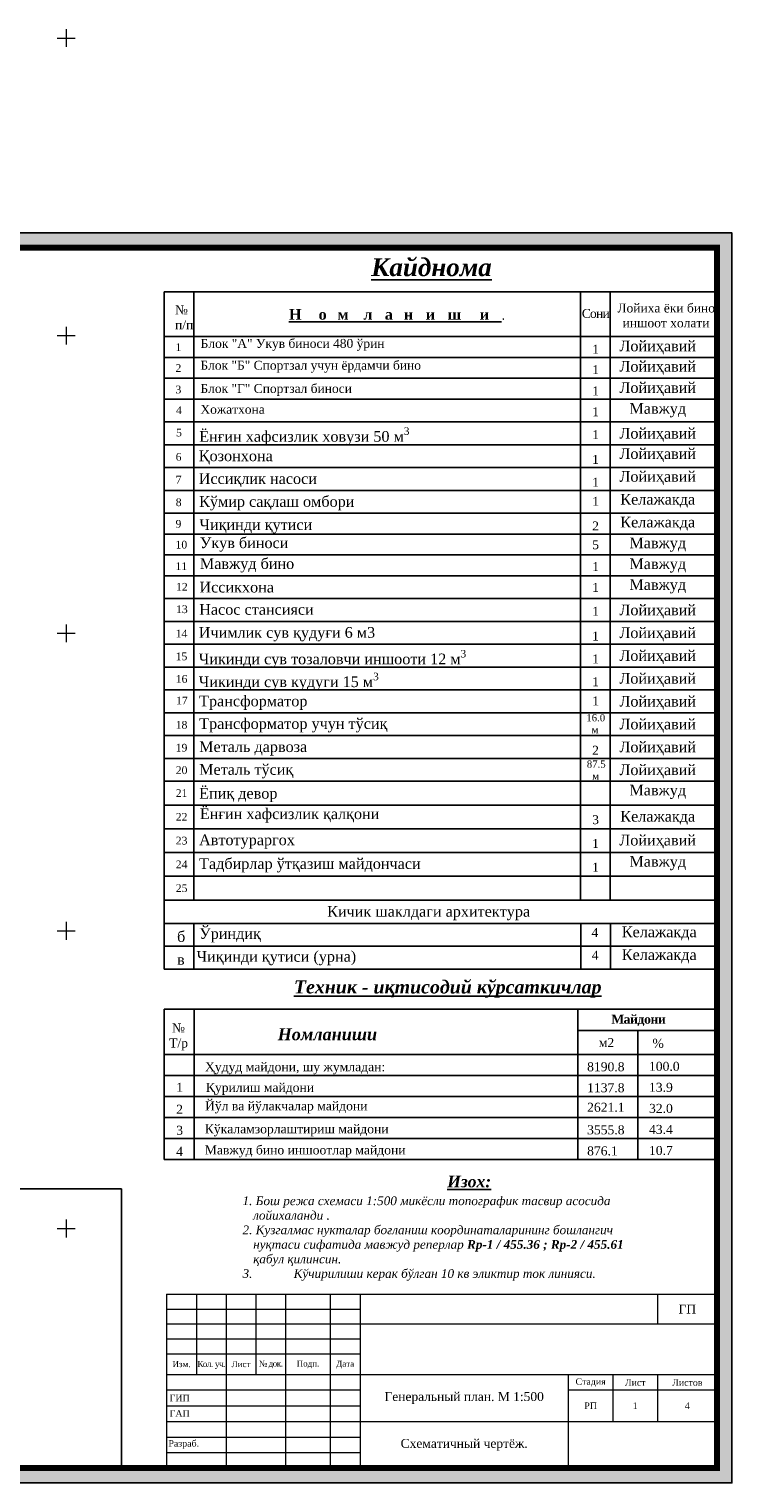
# Model space of a CAD drawing. Extents: x 398198 to 398512, y 4213857 to 4214102.
# Tile 27 of 27: x 398394 to 398512, y 4213857 to 4214102. Entities that reach past the tile are written whole.
import ezdxf

# ---------------------------------------------------------------- set-up
doc = ezdxf.new("R2010")
doc.units = 0
doc.header["$LTSCALE"] = 0.5
doc.header["$MEASUREMENT"] = 0
doc.layers.add('(003) Пункты', color=7, linetype='Continuous')
doc.layers.add('.', color=7, linetype='Continuous', lineweight=15)
doc.layers.add('Yozuvlar', color=250, linetype='Continuous', lineweight=18)
doc.layers.add('GEODS_POINT_GRID#_B', color=7, linetype='Continuous', true_color=0x000000)
doc.styles.add('MtXpl_Times_New_Roma', font='times.ttf')
doc.styles.add('TIMES NEW', font='times.ttf')
picture_1 = doc.add_image_def('image1.png', size_in_pixel=(2517, 1145))

# ---------------------------------------------------------------- blocks, each defined once
blk = doc.blocks.new('CrossCoord_m1')
at = {"layer": 'GEODS_POINT_GRID#_B', "color": 3, "lineweight": 20, "true_color": 0x00ff00, "flags": 128}
for points in [[(-3, 0), (3, 0)], [(0, 3), (0, -3)]]:
    blk.add_lwpolyline(points, dxfattribs=at)
blk = doc.blocks.new('wdqwqwwq')
at = {"layer": 'GEODS_POINT_GRID#_B', "color": 3, "true_color": 0x00ff00, "xscale": 0.5, "yscale": 0.5, "zscale": 0.5}
for p in [(398400, 4214100), (398400, 4214050), (398400, 4214000), (398400, 4213950), (398400, 4213900)]:
    blk.add_blockref('CrossCoord_m1', p, dxfattribs=at)

msp = doc.modelspace()

# ---------------------------------------------------------------- linework, layer by layer
at = {"color": 0}
for p, q in [((398416.45, 4214035.51), (398416.45, 4214057.34)), ((398416.45, 4213943.58), (398416.45, 4214057.34)), ((398416.45, 4214057.34), (398509.39, 4214057.34)), ((398421.45, 4214004.66), (398421.45, 4214057.34)), ((398486.45, 4213955.17), (398486.45, 4214057.34)), ((398491.45, 4214035.51), (398491.45, 4214057.34)), ((398491.45, 4214004.66), (398491.45, 4214057.34)), ((398491.45, 4214035.51), (398491.45, 4214057.34)), ((398509.39, 4214035.51), (398509.39, 4214057.34)), ((398421.45, 4213955.17), (398421.45, 4214053.51)), ((398491.45, 4213955.17), (398491.45, 4214053.51)), ((398509.39, 4213966.47), (398509.39, 4214054.21)), ((398416.45, 4214049.84), (398509.39, 4214049.84)), ((398416.45, 4214049.84), (398509.39, 4214049.84)), ((398416.45, 4214046.34), (398509.39, 4214046.34)), ((398416.45, 4214046.34), (398509.39, 4214046.34)), ((398416.45, 4214042.84), (398509.39, 4214042.84)), ((398416.45, 4214042.84), (398509.39, 4214042.84)), ((398416.45, 4214039.34), (398509.53, 4214039.34)), ((398416.45, 4214039.34), (398509.53, 4214039.34)), ((398416.45, 4214035.51), (398509.4, 4214035.51)), ((398416.45, 4214035.51), (398509.4, 4214035.51)), ((398416.45, 4214031.67), (398509.4, 4214031.67)), ((398416.45, 4214031.67), (398509.53, 4214031.67)), ((398416.45, 4214031.67), (398509.4, 4214031.67)), ((398416.45, 4214027.83), (398509.4, 4214027.83)), ((398416.45, 4214027.83), (398509.4, 4214027.83)), ((398416.45, 4214024), (398509.4, 4214024)), ((398416.45, 4214024), (398509.4, 4214024)), ((398416.45, 4214020.16), (398509.4, 4214020.16)), ((398416.45, 4214016.66), (398509.39, 4214016.66)), ((398416.45, 4214016.66), (398509.39, 4214016.66)), ((398416.45, 4214013.16), (398509.39, 4214013.16)), ((398416.45, 4214013.16), (398509.39, 4214013.16)), ((398416.45, 4214009.66), (398509.53, 4214009.66)), ((398416.45, 4214009.66), (398509.53, 4214009.66)), ((398416.45, 4214005.83), (398509.4, 4214005.83)), ((398416.45, 4214005.83), (398509.4, 4214005.83)), ((398416.45, 4214001.99), (398509.4, 4214001.99)), ((398416.45, 4214001.99), (398509.53, 4214001.99)), ((398416.45, 4214001.99), (398509.4, 4214001.99)), ((398416.45, 4213998.16), (398509.4, 4213998.16)), ((398416.45, 4213998.16), (398509.4, 4213998.16)), ((398416.45, 4213994.32), (398509.4, 4213994.32)), ((398416.45, 4213994.32), (398509.4, 4213994.32)), ((398416.45, 4213990.49), (398509.4, 4213990.49)), ((398416.45, 4213986.65), (398509.4, 4213986.65)), ((398416.45, 4213986.65), (398509.53, 4213986.65)), ((398416.45, 4213986.65), (398509.4, 4213986.65)), ((398416.45, 4213982.81), (398509.4, 4213982.81)), ((398416.45, 4213982.81), (398509.4, 4213982.81)), ((398416.45, 4213978.98), (398509.4, 4213978.98)), ((398416.45, 4213978.98), (398509.4, 4213978.98)), ((398416.45, 4213975.14), (398509.4, 4213975.14)), ((398416.46, 4213971.15), (398509.4, 4213971.15)), ((398416.46, 4213967.16), (398509.4, 4213967.16)), ((398416.46, 4213963.16), (398509.4, 4213963.16)), ((398416.46, 4213959.17), (398509.4, 4213959.17)), ((398416.46, 4213955.17), (398509.4, 4213955.17)), ((398416.48, 4213951.25), (398509.42, 4213951.25)), ((398421.47, 4213943.58), (398421.47, 4213951.25)), ((398486.47, 4213943.58), (398486.47, 4213951.25)), ((398491.47, 4213943.58), (398491.47, 4213951.25)), ((398416.48, 4213947.41), (398509.42, 4213947.41)), ((398416.46, 4213943.58), (398509.4, 4213943.58)), ((398416.46, 4213943.58), (398509.4, 4213943.58))]:
    msp.add_line(p, q, dxfattribs=at)
at = {"color": 7}
for p, q in [((398416.47, 4213911.58), (398416.47, 4213936.83)), ((398416.47, 4213936.83), (398509.39, 4213936.83)), ((398421.52, 4213911.58), (398421.52, 4213936.83)), ((398486, 4213936.83), (398486, 4213911.58)), ((398486, 4213933.29), (398509.39, 4213933.29)), ((398496.09, 4213933.29), (398496.09, 4213911.58)), ((398416.47, 4213929.25), (398460.7, 4213929.25)), ((398460.7, 4213929.25), (398509.39, 4213929.25)), ((398416.47, 4213925.72), (398460.7, 4213925.72)), ((398460.11, 4213925.72), (398509.39, 4213925.72)), ((398416.47, 4213922.18), (398460.7, 4213922.18)), ((398460.7, 4213922.18), (398509.39, 4213922.18)), ((398416.47, 4213918.65), (398460.7, 4213918.65)), ((398460.7, 4213918.65), (398509.39, 4213918.65)), ((398460.7, 4213915.11), (398416.47, 4213915.11)), ((398509.39, 4213915.11), (398460.7, 4213915.11)), ((398509.39, 4213911.58), (398416.47, 4213911.58))]:
    msp.add_line(p, q, dxfattribs=at)
at = {"layer": 'Yozuvlar', "linetype": 'Continuous', "ltscale": 0.1}
for p, q in [((398416.89, 4213888.97), (398509.39, 4213888.97)), ((398416.89, 4213888.97), (398416.89, 4213859.76)), ((398421.89, 4213888.97), (398421.89, 4213875.49)), ((398426.89, 4213888.97), (398426.89, 4213859.76)), ((398431.89, 4213888.97), (398431.89, 4213875.49)), ((398436.89, 4213888.97), (398436.89, 4213859.76)), ((398444.39, 4213888.97), (398444.39, 4213859.76)), ((398449.39, 4213888.97), (398449.39, 4213859.76)), ((398499.39, 4213888.97), (398499.39, 4213883.97)), ((398509.39, 4213888.97), (398509.39, 4213859.76)), ((398416.89, 4213886.47), (398449.39, 4213886.47)), ((398416.89, 4213883.97), (398449.39, 4213883.97)), ((398449.39, 4213883.97), (398509.39, 4213883.97)), ((398416.89, 4213881.47), (398449.39, 4213881.47)), ((398416.89, 4213878.97), (398449.39, 4213878.97)), ((398416.89, 4213875.49), (398484.39, 4213875.49)), ((398484.39, 4213875.49), (398509.39, 4213875.49)), ((398484.39, 4213875.49), (398484.39, 4213859.76)), ((398491.89, 4213875.49), (398491.89, 4213867.56)), ((398499.39, 4213875.49), (398499.39, 4213867.56)), ((398416.89, 4213872.89), (398449.39, 4213872.89)), ((398484.39, 4213872.89), (398509.39, 4213872.89)), ((398416.89, 4213870.23), (398449.39, 4213870.23)), ((398416.89, 4213867.56), (398449.39, 4213867.56)), ((398449.39, 4213867.56), (398509.39, 4213867.56)), ((398416.89, 4213864.96), (398449.39, 4213864.96)), ((398416.89, 4213862.36), (398449.39, 4213862.36)), ((398416.89, 4213859.76), (398509.39, 4213859.76))]:
    msp.add_line(p, q, dxfattribs=at)

# ---------------------------------------------------------------- block references
at = {"linetype": 'Continuous'}
msp.add_blockref('wdqwqwwq', (0, 0), dxfattribs=at)

# ---------------------------------------------------------------- texts
at = {"layer": '(003) Пункты', "color": 0, "lineweight": 40, "style": 'MtXpl_Times_New_Roma'}
for s, height, p in [('б', 1.8, (398418.64, 4213948.15)), ('4', 1.5, (398488.29, 4213948.97)), ('в', 1.8, (398418.64, 4213944.31)), ('4', 1.5, (398488.32, 4213945.16))]:
    msp.add_text(s, height=height, dxfattribs=at).set_placement(p)
at = {"layer": '(003) Пункты', "color": 0, "style": 'MtXpl_Times_New_Roma'}
for s, insert, char_height, width, attachment_point in [('{\\fTimes New Roman|b0|i0|c204|p18;№\\Pп/п}', (398418.31, 4214055.08), 1.5, 5.2309, 1), ('{\\fTahoma|b0|i0|c204|p34; \\fTimes New Roman|b0|i0|c204|p18;\\C256;Блок "A" Укув биноси 480 ўрин}', (398422.04, 4214049.44), 1.5, 52.8509, 1), ('Лойиҳавий', (398499.42, 4214049.17), 1.8, 24.9212, 2), ('{\\fTimes New Roman|b0|i0|c204|p18;\\C256;1}', (398418.38, 4214048.71), 1.3, 2.5046, 1), ('{\\fTimes New Roman|b0|i0|c204|p18;\\H1.2x;1}', (398488.41, 4214048.46), 1.25, 4.1201, 1), ('{\\fTimes New Roman|b0|i0|c0|p18;2}', (398418.38, 4214045.21), 1.3, 2.5046, 1), ('{\\fTahoma|b0|i0|c204|p34; \\fTimes New Roman|b0|i0|c204|p18;\\C256;Блок "Б" Спортзал учун ёрдамчи бино}', (398422, 4214045.77), 1.5, 84.9811, 1), ('{\\fTimes New Roman|b0|i0|c204|p18;\\H1.2x;1}', (398488.41, 4214045.04), 1.25, 4.1201, 1), ('Лойиҳавий', (398499.42, 4214045.75), 1.8, 24.9212, 2), ('Лойиҳавий', (398499.42, 4214042.17), 1.8, 24.9212, 2), ('{\\fTimes New Roman|b0|i0|c204|p18;3}', (398418.38, 4214041.6, -0.27), 1.3, 2.5046, 1), ('{\\fTahoma|b0|i0|c204|p34; \\fTimes New Roman|b0|i0|c204|p18;\\C256;Блок "Г" Спортзал биноси}', (398422, 4214041.87), 1.5, 84.9811, 1), ('{\\fTimes New Roman|b0|i0|c204|p18;\\H1.2x;1}', (398488.41, 4214041.46), 1.25, 4.1201, 1), ('\\pt1.3;4', (398418.47, 4214038.13, -0.27), 1.3, 2.5046, 1), ('{\\C256; Хожатхона}', (398422, 4214038.37), 1.5, 84.9811, 1), ('{\\fTimes New Roman|b0|i0|c204|p18;\\H1.2x;1}', (398488.41, 4214037.96), 1.25, 4.1201, 1), ('Мавжуд', (398499.42, 4214038.67), 1.8, 24.9212, 2), ('Лойиҳавий', (398499.42, 4214034.5), 1.8, 24.9212, 2), ('{\\fTimes New Roman|b0|i0|c204|p18;5}', (398418.47, 4214034.37, -0.27), 1.3, 2.5046, 1), ('\\A1;{\\H1.2x;\\C256;Ёнғин хафсизлик ховузи 50 м\\H0.7x;\\S3 ^ ;}', (398422.36, 4214034.59), 1.5, 84.9811, 1), ('{\\H1.2x;1}', (398488.41, 4214034.12), 1.25, 4.1201, 1), ('{\\fTimes New Roman|b0|i0|c204|p18;6}', (398418.41, 4214030.28, -0.27), 1.3, 2.5046, 1), ('{\\H1.2x;\\C256;Қозонхона}', (398422.29, 4214030.71), 1.5, 57.0704, 1), ('{\\fTimes New Roman|b0|i0|c204|p18;\\H1.2x;1}', (398488.4, 4214029.96), 1.25, 4.1201, 1), ('Лойиҳавий', (398499.42, 4214031.08), 1.8, 24.9212, 2), ('Лойиҳавий', (398499.42, 4214027.25), 1.8, 24.9212, 2), ('{\\fTimes New Roman|b0|i0|c0|p18;7}', (398418.41, 4214026.45, -0.27), 1.3, 2.5046, 1), ('{\\H1.2x;\\C256;Иссиқлик насоси}', (398422.29, 4214026.88), 1.5, 68.2195, 1), ('{\\H1.2x;1}', (398488.41, 4214026.12), 1.25, 4.1201, 1), ('{\\fTimes New Roman|b0|i0|c0|p18;8}', (398418.42, 4214022.66, -0.27), 1.3, 2.5046, 1), ('{\\H1.2x;\\C256;Кўмир сақлаш омбори }', (398422.35, 4214023.04), 1.5, 39.6451, 1), ('{\\fTimes New Roman|b0|i0|c204|p18;\\H1.2x;1}', (398488.42, 4214022.91), 1.25, 4.1201, 1), ('Келажакда', (398499.42, 4214023.41), 1.8, 24.9212, 2), ('{\\C256;9}', (398418.38, 4214019.04), 1.3, 2.5046, 1), ('{\\H1.2x;Чиқинди қутиси}', (398422.4, 4214019.15), 1.5, 55.241, 1), ('{\\H1.2x;2}', (398488.41, 4214018.78), 1.25, 4.1201, 1), ('Келажакда', (398499.42, 4214019.58), 1.8, 24.9212, 2), ('10', (398418.38, 4214015.54), 1.3, 2.5046, 1), ('{\\C256;Укув биноси}', (398422.47, 4214016.1), 1.8, 84.9811, 1), ('{\\H1.2x;5}', (398488.41, 4214015.62), 1.25, 4.1201, 1), ('Мавжуд', (398499.42, 4214016.08), 1.8, 24.9212, 2), ('11', (398418.38, 4214011.92, -0.27), 1.3, 2.5046, 1), ('{\\H1.2x;\\C256;Мавжуд бино}', (398422.47, 4214012.6), 1.5, 84.9811, 1), ('{\\H1.2x;1}', (398488.41, 4214011.96), 1.25, 4.1201, 1), ('Мавжуд', (398499.42, 4214012.58), 1.8, 24.9212, 2), ('\\pt1.3;12', (398418.47, 4214008.46, -0.27), 1.3, 2.5046, 1), ('{\\H1.2x;Иссикхона}', (398422.4, 4214008.65), 1.5, 55.241, 1), ('{\\H1.2x;1}', (398488.41, 4214008.46), 1.25, 4.1201, 1), ('Мавжуд', (398499.42, 4214009.08), 1.8, 24.9212, 2), ('13', (398418.47, 4214004.69, -0.27), 1.3, 2.5046, 1), ('{\\H1.2x;Насос стансияси}', (398422.36, 4214004.91), 1.5, 84.9811, 1), ('{\\H1.2x;1}', (398488.41, 4214004.44), 1.25, 4.1201, 1), ('Лойиҳавий', (398499.42, 4214004.82), 1.8, 24.9212, 2), ('{\\H1.2x;\\C256;Ичимлик сув қудуғи 6 м3}', (398422.29, 4214001.04), 1.5, 57.0704, 1), ('Лойиҳавий', (398499.41, 4214000.99), 1.8, 24.9212, 2), ('14', (398418.41, 4214000.61, -0.27), 1.3, 2.5046, 1), ('{\\H1.2x;1}', (398488.4, 4214000.28), 1.25, 4.1201, 1), ('15', (398418.41, 4213996.77, -0.27), 1.3, 2.5046, 1), ('\\A1;{\\H1.2x;\\C256;Чикинди сув тозаловчи иншооти 12 м\\H0.7x;\\S3^ ;}', (398422.29, 4213997.2), 1.5, 68.2195, 1), ('{\\fTimes New Roman|b0|i0|c204|p18;\\H1.2x;1}', (398488.41, 4213996.44), 1.25, 4.1201, 1), ('Лойиҳавий', (398499.41, 4213997.15), 1.8, 24.9212, 2), ('\\A1;{\\H1.2x;\\C256;Чикинди сув кудуги 15 м\\H0.7x;\\S3^ ;}', (398422.29, 4213993.37), 1.5, 68.2195, 1), ('Лойиҳавий', (398499.41, 4213993.32), 1.8, 24.9212, 2), ('16', (398418.42, 4213992.98, -0.27), 1.3, 2.5046, 1), ('{\\fTimes New Roman|b0|i0|c204|p18;\\H1.2x;1}', (398488.41, 4213992.61), 1.25, 4.1201, 1), ('17', (398418.47, 4213989.35, -0.27), 1.3, 2.5046, 1), ('{\\H1.2x;\\C256;Трансформатор}', (398422.35, 4213989.52), 1.5, 39.6451, 1), ('{\\H1.2x;1}', (398488.42, 4213989.39), 1.25, 4.1201, 1), ('Лойиҳавий', (398499.42, 4213989.48), 1.8, 24.9212, 2), ('{\\H1.2x;\\C256;Трансформатор учун тўсиқ}', (398422.36, 4213985.73), 1.5, 84.9811, 1), ('\\pi0.23304;{\\H1.2x;16.0 \\P\\pi1.12677;м}', (398487.18, 4213986.41), 1, 3.2961, 1), ('Лойиҳавий', (398499.42, 4213985.65), 1.8, 24.9212, 2), ('18', (398418.41, 4213985.26, -0.27), 1.3, 2.5046, 1), ('19', (398418.41, 4213981.43, -0.27), 1.3, 2.5046, 1), ('{\\H1.2x;\\C256;Металь дарвоза}', (398422.35, 4213981.85), 1.5, 39.6451, 1), ('{\\H1.2x;2}', (398488.4, 4213981.1), 1.25, 4.1201, 1), ('Лойиҳавий', (398499.42, 4213981.81), 1.8, 24.9212, 2), ('\\pi-0.06223;{\\H1.2x;87.5\\P\\pi0.85485;м}', (398487.56, 4213978.63), 1, 2.7522, 1), ('20', (398418.42, 4213977.64, -0.27), 1.3, 2.5046, 1), ('{\\H1.2x;\\C256;Металь тўсиқ}', (398422.35, 4213978.02), 1.5, 39.6451, 1), ('Лойиҳавий', (398499.42, 4213977.97), 1.8, 24.9212, 2), ('21', (398418.42, 4213973.81, -0.27), 1.3, 2.5046, 1), ('{\\H1.2x;\\C256;Ёпиқ девор }', (398422.35, 4213974.02), 1.5, 39.6451, 1), ('Мавжуд', (398499.42, 4213974.56), 1.8, 24.9212, 2), ('22', (398418.42, 4213969.81, -0.27), 1.3, 2.5046, 1), ('{\\H1.2x;\\C256;Ёнғин хафсизлик қалқони}', (398422.47, 4213970.58), 1.5, 84.9811, 1), ('{\\H1.2x;3}', (398488.41, 4213969.44), 1.25, 4.1201, 1), ('Келажакда', (398499.42, 4213970.15), 1.8, 24.9212, 2), ('Лойиҳавий', (398499.4, 4213966.15), 1.8, 24.9212, 2), ('23 ', (398418.42, 4213965.82, -0.27), 1.3, 2.5046, 1), ('{\\H1.2x;\\C256;Автотураргох }', (398422.34, 4213966.2), 1.5, 58.7892, 1), ('{\\fTimes New Roman|b0|i0|c204|p18;\\H1.2x;1}', (398488.39, 4213965.44), 1.25, 4.1201, 1), ('24 ', (398418.42, 4213961.82, -0.27), 1.3, 2.5046, 1), ('{\\H1.2x;\\C256;Тадбирлар ўтқазиш майдончаси}', (398422.34, 4213962.2), 1.5, 58.7892, 1), ('Мавжуд', (398499.42, 4213962.58), 1.8, 24.9212, 2), ('{\\H1.2x;1}', (398488.39, 4213961.45), 1.25, 4.1201, 1), ('25 ', (398418.42, 4213957.83, -0.27), 1.3, 2.5046, 1), ('{\\fTimes New Roman|b0|i0|c204|p18;\\H1.2x;Кичик шаклдаги архитектура}', (398443.86, 4213954.18), 1.5, 55.241, 1), ('{\\fTimes New Roman|b0|i0|c204|p18;\\H1.2x;Ўриндиқ}', (398422.37, 4213950.45), 1.5, 55.241, 1), ('Келажакда', (398499.67, 4213950.74), 1.8, 24.9212, 2), ('{\\H1.2x;Чиқинди қутиси (урна)}', (398421.92, 4213946.62), 1.5, 55.241, 1), ('Келажакда', (398499.67, 4213946.91), 1.8, 24.9212, 2)]:
    msp.add_mtext(s, dxfattribs=dict(at, insert=insert, char_height=char_height, width=width, attachment_point=attachment_point))
at = {"color": 0, "style": 'MtXpl_Times_New_Roma'}
for s, insert, char_height, width, attachment_point in [('{\\fTimes New Roman|b1|i1|c204|p18;\\LКайднома}', (398461.39, 4214061.47, -317.35), 3, 92.0561, 5), ('{\\fTimes New Roman|b1|i0|c204|p18;\\H1.44x;\\T2.35;\\LНомланиши\\fTimes New Roman|b0|i0|c204|p18;\\H0.83333x;\\l.}', (398437.45, 4214054.48), 1.25, 4.7558, 1), ('{\\fTimes New Roman|b0|i0|c204|p18;\\H1.2x;\\T0.9;Сони}', (398486.67, 4214054.48), 1.25, 4.7558, 1), ('\\pi0.15156;{\\H1.2x;Лойиха ёки бино \\P\\pi1.03243;иншоот холати}', (398492.49, 4214055.39), 1.25, 16.2343, 1), ('{\\fTimes New Roman|b1|i1|c204|p18;\\LТехник - иқтисодий кўрсаткичлар}', (398464.12, 4213940.23), 2.2113, 92.6738, 5), ('{\\fTimes New Roman|b1|i0|c204|p18;\\T0.95;Майдони}', (398496.17, 4213935.93), 1.515, 12.5373, 2), ('{\\fTimes New Roman|b0|i0|c204|p18;№\\PТ/р}', (398418.89, 4213934.45), 1.515, 4.7497, 2), ('{\\fTimes New Roman|b1|i1|c204|p18;Номланиши}', (398443.9, 4213933.65), 2.02, 50.8594, 2), ('{\\fTimes New Roman|b0|i0|c204|p18;м2}', (398489.51, 4213932), 1.515, 7.7591, 1), ('{\\fTimes New Roman|b0|i0|c204|p18;%}', (398498.53, 4213931.88), 1.515, 7.7591, 1), ('{\\fTimes New Roman|b0|i0|c204|p18;Ҳудуд майдони, шу жумладан:}', (398423.34, 4213927.93), 1.515, 62.454, 1), ('8190.8', (398487.55, 4213927.94), 1.515, 10.0446, 1), ('100.0', (398497.95, 4213928.01), 1.515, 0.5088, 1), ('{\\fTimes New Roman|b0|i0|c204|p18;1}', (398418.5, 4213924.48), 1.515, 0.5088, 1), ('{\\fTimes New Roman|b0|i0|c204|p18;Қурилиш майдони}', (398423.48, 4213924.46), 1.515, 66.2699, 1), ('1137.8', (398487.55, 4213924.41), 1.515, 7.1079, 1), ('13.9', (398497.95, 4213924.48), 1.515, 0.5088, 1), ('{\\fTimes New Roman|b0|i0|c204|p18;2}', (398418.5, 4213920.79), 1.515, 0.5088, 1), ('{\\fTimes New Roman|b0|i0|c204|p18;Йўл ва йўлакчалар майдони}', (398423.34, 4213921.36), 1.515, 57.0471, 1), ('2621.1', (398487.55, 4213921.13), 1.515, 7.0161, 1), ('32.0', (398497.95, 4213920.94), 1.515, 0.5088, 1), ('{\\fTimes New Roman|b0|i0|c204|p18;Кўкаламзорлаштириш майдони}', (398423.3, 4213917.5), 1.515, 66.5961, 1), ('{\\fTimes New Roman|b0|i0|c0|p18;3}', (398418.5, 4213917.26), 1.515, 0.5088, 1), ('3555.8', (398487.55, 4213917.34), 1.515, 6.8326, 1), ('43.4', (398497.95, 4213917.41), 1.515, 0.5088, 1), ('4', (398418.5, 4213913.72), 1.51, 0.5088, 1), ('Мавжуд бино иншоотлар майдони', (398423.3, 4213913.96), 1.515, 66.5961, 1), ('876.1', (398487.55, 4213913.8), 1.515, 6.8326, 1), ('10.7', (398497.95, 4213913.87), 1.515, 0.5088, 1)]:
    msp.add_mtext(s, dxfattribs=dict(at, insert=insert, char_height=char_height, width=width, attachment_point=attachment_point))
at = {"color": 0, "insert": (398429.64, 4213900.1), "char_height": 2.15004, "width": 64.1813, "attachment_point": 4}
msp.add_mtext('\\A1;\\pi-1.79146,l1.79146;^I^I^I^I{\\fTimes New Roman|b1|i1|c204|p18;\\H0.90909x;\\LИзох:\\P\\fTimes New Roman|b0|i1|c204|p18;\\H0.75x;\\l1. Бош режа схемаси 1:500 микёсли топографик тасвир асосида лойихаланди .\\P2. Кузгалмас нукталар боғланиш координаталарининг бошлангич нуқтаси сифатида мавжуд реперлар \\fTimes New Roman|b1|i1|c204|p18;\\C1;Rp-1 / \\fTimes New Roman|b1|i1|c0|p18;455.36\\fTimes New Roman|b1|i1|c204|p18; ; Rp-2 / \\fTimes New Roman|b1|i1|c0|p18;455.61\\fTimes New Roman|b1|i1|c204|p18; \\fTimes New Roman|b0|i1|c204|p18;\\C0;қабул қилинсин.\\fTimes New Roman|b0|i1|c0|p18;\\P\\fTimes New Roman|b0|i1|c204|p18;3.^IКўчирилиши керак бўлган 10 кв эликтир ток линияси.}', dxfattribs=at)
at = {"layer": 'Yozuvlar', "ltscale": 0.1, "style": 'TIMES NEW'}
for s, insert, char_height, width, attachment_point in [('ГП', (398504.39, 4213886.47), 1.5, 9.7981, 5), ('Изм.', (398419.39, 4213877.21), 1, 4.8007, 5), ('{\\T0.9;Кол\\fTimes New Roman|b0|i0|c238|p18;. \\fTimes New Roman|b0|i0|c204|p18;уч\\fTimes New Roman|b0|i0|c238|p18;.}', (398424.39, 4213877.08), 1, 4.8007, 5), ('Лист', (398429.39, 4213877.21), 1, 4.799, 5), ('{\\T0.9;№ док\\fTimes New Roman|b0|i0|c238|p18;.}', (398434.39, 4213877.17), 1, 4.8001, 5), ('Подп.', (398440.64, 4213877.17), 1, 7.3002, 5), ('Дата', (398446.89, 4213877.12), 1, 4.8001, 5), ('Стадия', (398488.14, 4213874.13), 1.1, 7.305, 5), ('Лист', (398495.64, 4213874.13), 1.1, 7.3002, 5), ('Листов', (398504.39, 4213874.13), 1.1, 9.7981, 5), ('ГИП', (398417.4, 4213871.53), 1.1, 9.8013, 4), ('Генеральный план. М 1:500', (398466.89, 4213871.53), 1.5, 34.796, 5), ('ГАП', (398417.4, 4213868.93), 1.1, 9.8013, 4), ('РП', (398488.14, 4213870.23), 1.1, 7.305, 5), ('1', (398495.64, 4213870.23), 1.1, 7.3002, 5), ('4', (398504.39, 4213870.23), 1.1, 9.7981, 5), ('Разраб.', (398417.19, 4213863.73), 1.1, 9.8013, 4), ('Схематичный чертёж.', (398466.89, 4213863.66), 1.5, 34.796, 5)]:
    msp.add_mtext(s, dxfattribs=dict(at, insert=insert, char_height=char_height, width=width, attachment_point=attachment_point))

# ---------------------------------------------------------------- next in the draw order: hatches: boundary and pattern name
at = {"layer": '.', "linetype": 'Continuous', "lineweight": 35, "true_color": 0xffffff}
h = msp.add_hatch(color=7, dxfattribs=at)
h.dxf.hatch_style = 1
h.paths.add_polyline_path([(398214.89, 4214067.26), (398511.89, 4214067.26), (398511.89, 4213857.26), (398214.89, 4213857.26)])
h.paths.add_polyline_path([(398224.89, 4214064.76), (398509.39, 4214064.76), (398509.39, 4213859.76), (398224.89, 4213859.76)], flags=16)

# ---------------------------------------------------------------- next in the draw order: linework, layer by layer
msp.add_lwpolyline([(398214.89, 4214067.26), (398511.89, 4214067.26), (398511.89, 4213857.26), (398214.89, 4213857.26)], close=True)
at = {"const_width": 1}
msp.add_lwpolyline([(398224.89, 4214064.76), (398509.39, 4214064.76), (398509.39, 4213859.76), (398224.89, 4213859.76)], close=True, dxfattribs=at)

# ---------------------------------------------------------------- next in the draw order: pictures from other files: only their frames are drawn
at = {"linetype": 'Continuous'}
image = msp.add_image(picture_1, insert=(398306.11, 4213859.76), size_in_units=(103.17, 46.93), dxfattribs=at)
image.dxf.flags = 7

doc.saveas('drawing.dxf')
